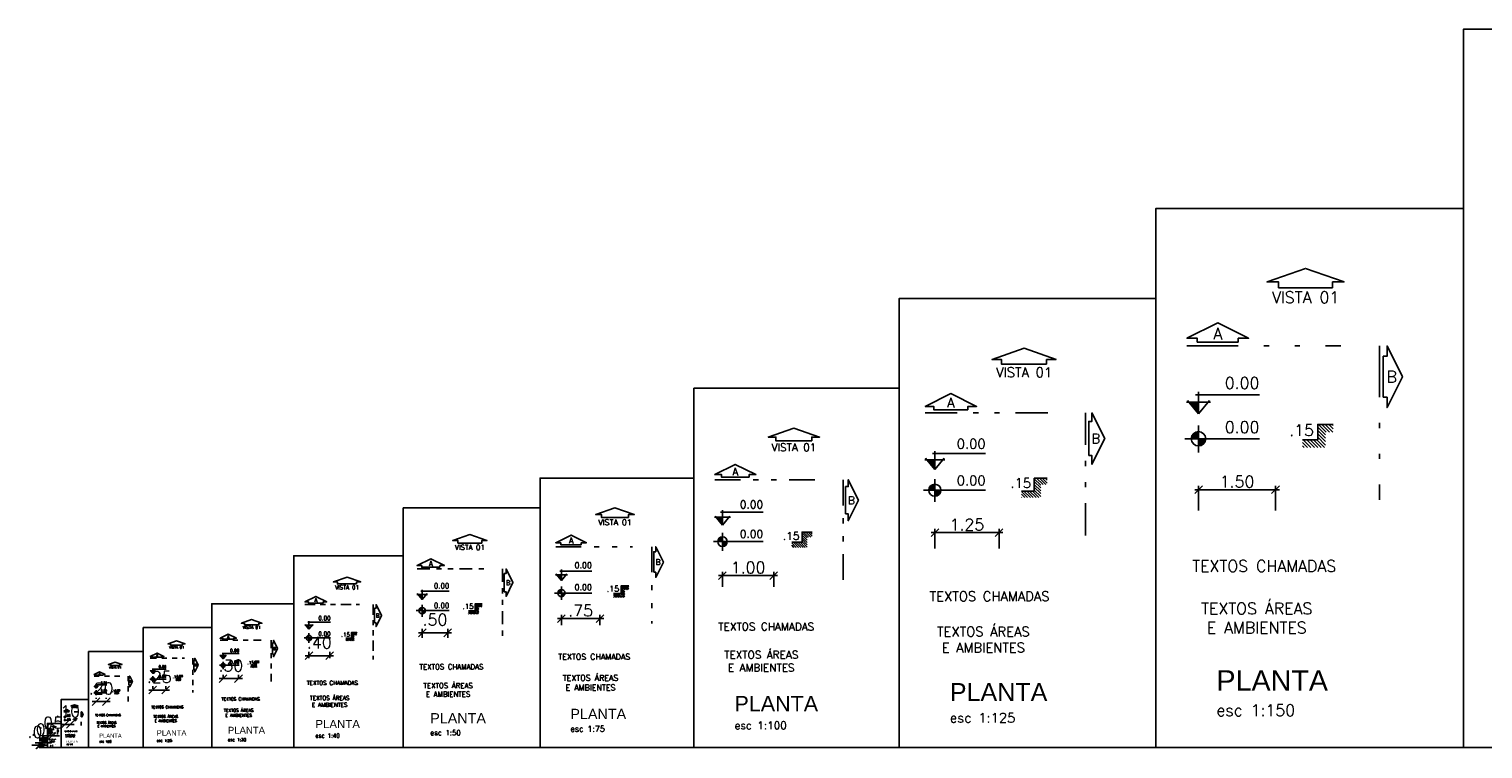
# Model space of a CAD drawing. Header units: millimetres. Extents: x 26 to 1362, y 24 to 358.
# Tile 1 of 256: x 26 to 55, y 24 to 38. Entities that reach past the tile are written whole.
import ezdxf

# ---------------------------------------------------------------- set-up
doc = ezdxf.new("R2010")
doc.units = ezdxf.units.MM
doc.linetypes.add('DIVIDE', pattern=[1.25, 0.5, -0.25, 0, -0.25, 0, -0.25])
for name, color, linetype in [('ARQ-COTAS', 30, 'Continuous'), ('ARQ-LINHACORTE', 3, 'DIVIDE'), ('ARQ-NIVEL', 1, 'Continuous'), ('ARQ-TEXTO2', 2, 'Continuous'), ('ARQ-TEXTO3', 3, 'Continuous'), ('ARQ-TEXTO4', 4, 'Continuous')]:
    doc.layers.add(name, color=color, linetype=linetype)
doc.styles.add('ROMANS', font='romans.shx')
doc.dimstyles.new('1-150', dxfattribs={"dimscale": 1.5, "dimtxt": 0.15, "dimasz": 0.1, "dimexe": 0.05, "dimexo": 0.1, "dimgap": 0.03, "dimtad": 1, "dimzin": 5, "dimdsep": 46, "dimtxsty": 'ROMANS', "dimblk": 'OBLIQUE', "dimcen": 0, "dimdle": 0.05, "dimclrd": 256, "dimclre": 256, "dimclrt": 2, "dimadec": 0, "dimazin": 0, "dimtfac": 1, "dimtofl": 0, "dimtmove": 2, "dimatfit": 3, "dimfxl": 0.04, "dimtolj": 1, "dimtzin": 1, "dimarcsym": 0})

# ---------------------------------------------------------------- blocks, each defined once
blk = doc.blocks.new('_Oblique')
at = {"color": 0, "linetype": 'ByBlock', "lineweight": -2}
blk.add_line((-0.5, -0.5), (0.5, 0.5), dxfattribs=at)
blk = doc.blocks.new('*D60')
at = {"layer": 'ARQ-COTAS', "lineweight": -2, "transparency": 16777216}
for p, q in [((39.865, 27.512), (41.015, 27.512)), ((39.94, 27.292), (39.94, 27.587)), ((40.94, 27.292), (40.94, 27.587))]:
    blk.add_line(p, q, dxfattribs=at)
at = {"layer": 'DEFPOINTS', "color": 0, "transparency": 16777216}
for p in [(40.94, 27.512), (39.94, 27.142), (40.94, 27.142)]:
    blk.add_point(p, dxfattribs=at)
at = {"layer": 'ARQ-COTAS', "lineweight": -2, "transparency": 16777216, "xscale": 0.15, "yscale": 0.15, "zscale": 0.15, "rotation": 180}
blk.add_blockref('_Oblique', (39.94, 27.512), dxfattribs=at)
at = {"layer": 'ARQ-COTAS', "lineweight": -2, "transparency": 16777216, "xscale": 0.15, "yscale": 0.15, "zscale": 0.15}
blk.add_blockref('_Oblique', (40.94, 27.512), dxfattribs=at)
at = {"layer": 'ARQ-COTAS', "color": 2, "transparency": 16777216, "insert": (40.44, 27.669), "char_height": 0.225, "attachment_point": 5, "style": 'ROMANS'}
blk.add_mtext('\\A1;1.00', dxfattribs=at)
blk = doc.blocks.new('A$C4D0E081D')
at = {"layer": 'ARQ-NIVEL'}
h = blk.add_hatch(dxfattribs=at)
h.set_pattern_fill('ANSI31', color=8, scale=0.25, angle=90, style=0)
h.set_pattern_definition([(135, (-18.381433, -69.158416), (-0.022097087, -0.022097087), [])])
h.paths.add_polyline_path([(0.4, 0.3), (0.2, 0.3), (0.2, 0.1), (0, 0.1), (0, 0), (0.3, 0), (0.3, 0.2), (0.4, 0.2)])
at = {"layer": 'ARQ-NIVEL', "color": 2}
blk.add_lwpolyline([(0, 0.1), (0.2, 0.1), (0.2, 0.3), (0.4, 0.3)], dxfattribs=at)
blk = doc.blocks.new('*D61')
at = {"layer": 'ARQ-COTAS', "lineweight": -2, "transparency": 16777216}
for p, q in [((44.005, 28.349), (45.405, 28.349)), ((44.08, 28.037), (44.08, 28.424)), ((45.33, 28.037), (45.33, 28.424))]:
    blk.add_line(p, q, dxfattribs=at)
at = {"layer": 'DEFPOINTS', "color": 0, "transparency": 16777216}
for p in [(45.33, 28.349), (44.08, 27.887), (45.33, 27.887)]:
    blk.add_point(p, dxfattribs=at)
at = {"layer": 'ARQ-COTAS', "lineweight": -2, "transparency": 16777216, "xscale": 0.15, "yscale": 0.15, "zscale": 0.15, "rotation": 180}
blk.add_blockref('_Oblique', (44.08, 28.349), dxfattribs=at)
at = {"layer": 'ARQ-COTAS', "lineweight": -2, "transparency": 16777216, "xscale": 0.15, "yscale": 0.15, "zscale": 0.15}
blk.add_blockref('_Oblique', (45.33, 28.349), dxfattribs=at)
at = {"layer": 'ARQ-COTAS', "color": 2, "transparency": 16777216, "insert": (44.705, 28.506), "char_height": 0.225, "attachment_point": 5, "style": 'ROMANS'}
blk.add_mtext('\\A1;1.25', dxfattribs=at)
blk = doc.blocks.new('*D62')
at = {"layer": 'ARQ-COTAS', "lineweight": -2, "transparency": 16777216}
for p, q in [((49.219, 28.781), (49.219, 29.261)), ((50.719, 28.781), (50.719, 29.261)), ((49.144, 29.186), (50.794, 29.186))]:
    blk.add_line(p, q, dxfattribs=at)
at = {"layer": 'DEFPOINTS', "color": 0, "transparency": 16777216}
for p in [(50.719, 29.186), (49.219, 28.631), (50.719, 28.631)]:
    blk.add_point(p, dxfattribs=at)
at = {"layer": 'ARQ-COTAS', "lineweight": -2, "transparency": 16777216, "xscale": 0.15, "yscale": 0.15, "zscale": 0.15, "rotation": 180}
blk.add_blockref('_Oblique', (49.219, 29.186), dxfattribs=at)
at = {"layer": 'ARQ-COTAS', "lineweight": -2, "transparency": 16777216, "xscale": 0.15, "yscale": 0.15, "zscale": 0.15}
blk.add_blockref('_Oblique', (50.719, 29.186), dxfattribs=at)
at = {"layer": 'ARQ-COTAS', "color": 2, "transparency": 16777216, "insert": (49.969, 29.343), "char_height": 0.225, "attachment_point": 5, "style": 'ROMANS'}
blk.add_mtext('\\A1;1.50', dxfattribs=at)
blk = doc.blocks.new('*D51')
at = {"layer": 'ARQ-COTAS', "lineweight": -2, "transparency": 16777216}
for p, q in [((36.726, 26.675), (37.626, 26.675)), ((36.801, 26.548), (36.801, 26.75)), ((37.551, 26.548), (37.551, 26.75))]:
    blk.add_line(p, q, dxfattribs=at)
at = {"layer": 'DEFPOINTS', "color": 0, "transparency": 16777216}
for p in [(37.551, 26.675), (36.801, 26.398), (37.551, 26.398)]:
    blk.add_point(p, dxfattribs=at)
at = {"layer": 'ARQ-COTAS', "lineweight": -2, "transparency": 16777216, "xscale": 0.15, "yscale": 0.15, "zscale": 0.15, "rotation": 180}
blk.add_blockref('_Oblique', (36.801, 26.675), dxfattribs=at)
at = {"layer": 'ARQ-COTAS', "lineweight": -2, "transparency": 16777216, "xscale": 0.15, "yscale": 0.15, "zscale": 0.15}
blk.add_blockref('_Oblique', (37.551, 26.675), dxfattribs=at)
at = {"layer": 'ARQ-COTAS', "color": 2, "transparency": 16777216, "insert": (37.176, 26.832), "char_height": 0.225, "attachment_point": 5, "style": 'ROMANS'}
blk.add_mtext('\\A1;.75', dxfattribs=at)
blk = doc.blocks.new('*D52')
at = {"layer": 'ARQ-COTAS', "lineweight": -2, "transparency": 16777216}
for p, q in [((34.013, 26.396), (34.66, 26.396)), ((34.088, 26.299), (34.088, 26.471)), ((34.585, 26.299), (34.585, 26.471))]:
    blk.add_line(p, q, dxfattribs=at)
at = {"layer": 'DEFPOINTS', "color": 0, "transparency": 16777216}
for p in [(34.585, 26.396), (34.088, 26.149), (34.585, 26.149)]:
    blk.add_point(p, dxfattribs=at)
at = {"layer": 'ARQ-COTAS', "lineweight": -2, "transparency": 16777216, "xscale": 0.15, "yscale": 0.15, "zscale": 0.15, "rotation": 180}
blk.add_blockref('_Oblique', (34.088, 26.396), dxfattribs=at)
at = {"layer": 'ARQ-COTAS', "lineweight": -2, "transparency": 16777216, "xscale": 0.15, "yscale": 0.15, "zscale": 0.15}
blk.add_blockref('_Oblique', (34.585, 26.396), dxfattribs=at)
at = {"layer": 'ARQ-COTAS', "color": 2, "transparency": 16777216, "insert": (34.337, 26.651), "char_height": 0.225, "attachment_point": 5, "style": 'ROMANS'}
blk.add_mtext('\\A1;.50', dxfattribs=at)
blk = doc.blocks.new('*D53')
at = {"layer": 'ARQ-COTAS', "lineweight": -2, "transparency": 16777216}
for p, q in [((31.806, 25.95), (32.359, 25.95)), ((31.881, 25.902), (31.881, 26.025)), ((32.284, 25.902), (32.284, 26.025))]:
    blk.add_line(p, q, dxfattribs=at)
at = {"layer": 'DEFPOINTS', "color": 0, "transparency": 16777216}
for p in [(32.284, 25.95), (31.881, 25.752), (32.284, 25.752)]:
    blk.add_point(p, dxfattribs=at)
at = {"layer": 'ARQ-COTAS', "lineweight": -2, "transparency": 16777216, "xscale": 0.15, "yscale": 0.15, "zscale": 0.15, "rotation": 180}
blk.add_blockref('_Oblique', (31.881, 25.95), dxfattribs=at)
at = {"layer": 'ARQ-COTAS', "lineweight": -2, "transparency": 16777216, "xscale": 0.15, "yscale": 0.15, "zscale": 0.15}
blk.add_blockref('_Oblique', (32.284, 25.95), dxfattribs=at)
at = {"layer": 'ARQ-COTAS', "color": 2, "transparency": 16777216, "insert": (32.082, 26.205), "char_height": 0.225, "attachment_point": 5, "style": 'ROMANS'}
blk.add_mtext('\\A1;.40', dxfattribs=at)
blk = doc.blocks.new('*D54')
at = {"layer": 'ARQ-COTAS', "lineweight": -2, "transparency": 16777216}
for p, q in [((30.132, 25.503), (30.582, 25.503)), ((30.207, 25.505), (30.207, 25.578)), ((30.507, 25.505), (30.507, 25.578))]:
    blk.add_line(p, q, dxfattribs=at)
at = {"layer": 'DEFPOINTS', "color": 0, "transparency": 16777216}
for p in [(30.507, 25.503), (30.207, 25.355), (30.507, 25.355)]:
    blk.add_point(p, dxfattribs=at)
at = {"layer": 'ARQ-COTAS', "lineweight": -2, "transparency": 16777216, "xscale": 0.15, "yscale": 0.15, "zscale": 0.15, "rotation": 180}
blk.add_blockref('_Oblique', (30.207, 25.503), dxfattribs=at)
at = {"layer": 'ARQ-COTAS', "lineweight": -2, "transparency": 16777216, "xscale": 0.15, "yscale": 0.15, "zscale": 0.15}
blk.add_blockref('_Oblique', (30.507, 25.503), dxfattribs=at)
at = {"layer": 'ARQ-COTAS', "color": 2, "transparency": 16777216, "insert": (30.357, 25.758), "char_height": 0.225, "attachment_point": 5, "style": 'ROMANS'}
blk.add_mtext('\\A1;.30', dxfattribs=at)
blk = doc.blocks.new('*D55')
at = {"layer": 'ARQ-COTAS', "lineweight": -2, "transparency": 16777216}
for p, q in [((28.761, 25.28), (29.165, 25.28)), ((28.836, 25.307), (28.836, 25.355)), ((29.09, 25.307), (29.09, 25.355))]:
    blk.add_line(p, q, dxfattribs=at)
at = {"layer": 'DEFPOINTS', "color": 0, "transparency": 16777216}
for p in [(29.09, 25.28), (28.836, 25.157), (29.09, 25.157)]:
    blk.add_point(p, dxfattribs=at)
at = {"layer": 'ARQ-COTAS', "lineweight": -2, "transparency": 16777216, "xscale": 0.15, "yscale": 0.15, "zscale": 0.15, "rotation": 180}
blk.add_blockref('_Oblique', (28.836, 25.28), dxfattribs=at)
at = {"layer": 'ARQ-COTAS', "lineweight": -2, "transparency": 16777216, "xscale": 0.15, "yscale": 0.15, "zscale": 0.15}
blk.add_blockref('_Oblique', (29.09, 25.28), dxfattribs=at)
at = {"layer": 'ARQ-COTAS', "color": 2, "transparency": 16777216, "insert": (28.963, 25.535), "char_height": 0.225, "attachment_point": 5, "style": 'ROMANS'}
blk.add_mtext('\\A1;.25', dxfattribs=at)
blk = doc.blocks.new('*D56')
at = {"layer": 'ARQ-COTAS', "lineweight": -2, "transparency": 16777216}
for p, q in [((27.657, 25.057), (28.004, 25.057)), ((27.732, 25.108), (27.732, 25.132)), ((27.929, 25.108), (27.929, 25.132))]:
    blk.add_line(p, q, dxfattribs=at)
at = {"layer": 'DEFPOINTS', "color": 0, "transparency": 16777216}
for p in [(27.732, 24.958), (27.929, 25.057), (27.929, 24.958)]:
    blk.add_point(p, dxfattribs=at)
at = {"layer": 'ARQ-COTAS', "lineweight": -2, "transparency": 16777216, "xscale": 0.15, "yscale": 0.15, "zscale": 0.15, "rotation": 180}
blk.add_blockref('_Oblique', (27.732, 25.057), dxfattribs=at)
at = {"layer": 'ARQ-COTAS', "lineweight": -2, "transparency": 16777216, "xscale": 0.15, "yscale": 0.15, "zscale": 0.15}
blk.add_blockref('_Oblique', (27.929, 25.057), dxfattribs=at)
at = {"layer": 'ARQ-COTAS', "color": 2, "transparency": 16777216, "insert": (27.831, 25.312), "char_height": 0.225, "attachment_point": 5, "style": 'ROMANS'}
blk.add_mtext('\\A1;.20', dxfattribs=at)
blk = doc.blocks.new('*D57')
at = {"layer": 'ARQ-COTAS', "lineweight": -2, "transparency": 16777216}
for p, q in [((27.125, 24.711), (27.125, 24.685)), ((27.228, 24.711), (27.228, 24.685)), ((27.05, 24.61), (27.303, 24.61))]:
    blk.add_line(p, q, dxfattribs=at)
at = {"layer": 'DEFPOINTS', "color": 0, "transparency": 16777216}
for p in [(27.125, 24.561), (27.228, 24.61), (27.228, 24.561)]:
    blk.add_point(p, dxfattribs=at)
at = {"layer": 'ARQ-COTAS', "lineweight": -2, "transparency": 16777216, "xscale": 0.15, "yscale": 0.15, "zscale": 0.15, "rotation": 180}
blk.add_blockref('_Oblique', (27.125, 24.61), dxfattribs=at)
at = {"layer": 'ARQ-COTAS', "lineweight": -2, "transparency": 16777216, "xscale": 0.15, "yscale": 0.15, "zscale": 0.15}
blk.add_blockref('_Oblique', (27.228, 24.61), dxfattribs=at)
at = {"layer": 'ARQ-COTAS', "color": 2, "transparency": 16777216, "insert": (27.177, 24.865), "char_height": 0.225, "attachment_point": 5, "style": 'ROMANS'}
blk.add_mtext('\\A1;.10', dxfattribs=at)
blk = doc.blocks.new('*D58')
at = {"layer": 'ARQ-COTAS', "lineweight": -2, "transparency": 16777216}
for p, q in [((26.821, 24.387), (26.671, 24.387)), ((26.821, 24.512), (26.821, 24.462)), ((26.868, 24.512), (26.868, 24.462)), ((26.868, 24.387), (27.018, 24.387))]:
    blk.add_line(p, q, dxfattribs=at)
at = {"layer": 'DEFPOINTS', "color": 0, "transparency": 16777216}
for p in [(26.868, 24.387), (26.821, 24.362), (26.868, 24.362)]:
    blk.add_point(p, dxfattribs=at)
at = {"layer": 'ARQ-COTAS', "lineweight": -2, "transparency": 16777216, "xscale": 0.15, "yscale": 0.15, "zscale": 0.15}
blk.add_blockref('_Oblique', (26.821, 24.387), dxfattribs=at)
at = {"layer": 'ARQ-COTAS', "lineweight": -2, "transparency": 16777216, "xscale": 0.15, "yscale": 0.15, "zscale": 0.15, "rotation": 180}
blk.add_blockref('_Oblique', (26.868, 24.387), dxfattribs=at)
at = {"layer": 'ARQ-COTAS', "color": 2, "transparency": 16777216, "insert": (26.845, 24.642), "char_height": 0.225, "attachment_point": 5, "style": 'ROMANS'}
blk.add_mtext('\\A1;.05', dxfattribs=at)
blk = doc.blocks.new('*D59')
at = {"layer": 'ARQ-COTAS', "lineweight": -2, "transparency": 16777216}
for p, q in [((26.692, 24.393), (26.692, 24.328)), ((26.709, 24.393), (26.709, 24.328)), ((26.692, 24.253), (26.542, 24.253)), ((26.709, 24.253), (26.859, 24.253))]:
    blk.add_line(p, q, dxfattribs=at)
at = {"layer": 'DEFPOINTS', "color": 0, "transparency": 16777216}
for p in [(26.692, 24.243), (26.709, 24.253), (26.709, 24.243)]:
    blk.add_point(p, dxfattribs=at)
at = {"layer": 'ARQ-COTAS', "lineweight": -2, "transparency": 16777216, "xscale": 0.15, "yscale": 0.15, "zscale": 0.15}
blk.add_blockref('_Oblique', (26.692, 24.253), dxfattribs=at)
at = {"layer": 'ARQ-COTAS', "lineweight": -2, "transparency": 16777216, "xscale": 0.15, "yscale": 0.15, "zscale": 0.15, "rotation": 180}
blk.add_blockref('_Oblique', (26.709, 24.253), dxfattribs=at)
at = {"layer": 'ARQ-COTAS', "color": 2, "transparency": 16777216, "insert": (26.701, 24.508), "char_height": 0.225, "attachment_point": 5, "style": 'ROMANS'}
blk.add_mtext('\\A1;.02', dxfattribs=at)
blk = doc.blocks.new('*D69')
at = {"layer": 'ARQ-COTAS', "lineweight": -2, "transparency": 16777216}
for p, q in [((26.632, 24.209), (26.482, 24.209)), ((26.632, 24.354), (26.632, 24.284)), ((26.645, 24.354), (26.645, 24.284)), ((26.645, 24.209), (26.795, 24.209))]:
    blk.add_line(p, q, dxfattribs=at)
at = {"layer": 'DEFPOINTS', "color": 0, "transparency": 16777216}
for p in [(26.632, 24.204), (26.645, 24.209), (26.645, 24.204)]:
    blk.add_point(p, dxfattribs=at)
at = {"layer": 'ARQ-COTAS', "lineweight": -2, "transparency": 16777216, "xscale": 0.15, "yscale": 0.15, "zscale": 0.15}
blk.add_blockref('_Oblique', (26.632, 24.209), dxfattribs=at)
at = {"layer": 'ARQ-COTAS', "lineweight": -2, "transparency": 16777216, "xscale": 0.15, "yscale": 0.15, "zscale": 0.15, "rotation": 180}
blk.add_blockref('_Oblique', (26.645, 24.209), dxfattribs=at)
at = {"layer": 'ARQ-COTAS', "color": 2, "transparency": 16777216, "insert": (26.638, 24.464), "char_height": 0.225, "attachment_point": 5, "style": 'ROMANS'}
blk.add_mtext('\\A1;.01', dxfattribs=at)
blk = doc.blocks.new('nivel planta')
at = {"layer": 'ARQ-NIVEL', "color": 1}
for p, q in [((0, 0), (-0.969, 0)), ((-0.884, 0.007), (-0.791, 0.007)), ((-0.883, 0.015), (-0.791, 0.015)), ((-0.882, 0.023), (-0.791, 0.023)), ((-0.88, 0.03), (-0.791, 0.03)), ((-0.876, 0.038), (-0.791, 0.038)), ((-0.873, 0.046), (-0.791, 0.046)), ((-0.868, 0.054), (-0.791, 0.054)), ((-0.861, 0.062), (-0.791, 0.062)), ((-0.854, 0.069), (-0.791, 0.069)), ((-0.844, 0.077), (-0.791, 0.077)), ((-0.83, 0.085), (-0.791, 0.085)), ((-0.791, 0.174), (-0.791, -0.179)), ((-0.791, -0.001), (-0.697, -0.001)), ((-0.791, -0.009), (-0.698, -0.009)), ((-0.791, -0.016), (-0.699, -0.016)), ((-0.791, -0.024), (-0.7, -0.024)), ((-0.791, -0.032), (-0.703, -0.032)), ((-0.791, -0.04), (-0.706, -0.04)), ((-0.791, -0.048), (-0.71, -0.048)), ((-0.791, -0.056), (-0.715, -0.056)), ((-0.791, -0.063), (-0.722, -0.063)), ((-0.791, -0.071), (-0.73, -0.071)), ((-0.791, -0.079), (-0.74, -0.079)), ((-0.791, -0.087), (-0.755, -0.087))]:
    blk.add_line(p, q, dxfattribs=at)
blk.add_circle((-0.791, 0), 0.0937, dxfattribs=at)
blk = doc.blocks.new('nivel corte')
at = {"color": 1}
for p, q in [((-0.038, 0.249), (0.791, 0.249)), ((0, 0), (0, 0.287)), ((-0.155, 0.15), (0.155, 0.15)), ((0, 0), (-0.144, 0.174)), ((0, 0.141), (-0.117, 0.141)), ((0, 0.131), (-0.109, 0.131)), ((0, 0.122), (-0.101, 0.122)), ((0, 0.113), (-0.093, 0.113)), ((0, 0.103), (-0.086, 0.103)), ((0, 0.094), (-0.078, 0.094)), ((0, 0.084), (-0.07, 0.084)), ((0, 0.075), (-0.062, 0.075)), ((0, 0.066), (-0.054, 0.066)), ((0, 0.056), (-0.047, 0.056)), ((0, 0.047), (-0.039, 0.047)), ((0, 0.038), (-0.031, 0.038)), ((0, 0.028), (-0.023, 0.028)), ((0, 0.019), (-0.016, 0.019)), ((0, 0.009), (-0.008, 0.009)), ((0, 0), (0.144, 0.174))]:
    blk.add_line(p, q, dxfattribs=at)

msp = doc.modelspace()

# ---------------------------------------------------------------- linework, layer by layer
for points in [[(54.3841, 24.1639), (62.3841, 24.1639), (62.3841, 38.1639), (54.3841, 38.1639)], [(48.3841, 24.1639), (54.3841, 24.1639), (54.3841, 34.6639), (48.3841, 34.6639)], [(43.3841, 24.1639), (48.3841, 24.1639), (48.3841, 32.9139), (43.3841, 32.9139)], [(39.3841, 24.1639), (43.3841, 24.1639), (43.3841, 31.1639), (39.3841, 31.1639)], [(36.3841, 24.1639), (39.3841, 24.1639), (39.3841, 29.4139), (36.3841, 29.4139)], [(33.7174, 24.1639), (36.3841, 24.1639), (36.3841, 28.8306), (33.7174, 28.8306)], [(31.5841, 24.1639), (33.7174, 24.1639), (33.7174, 27.8973), (31.5841, 27.8973)], [(29.9841, 24.1639), (31.5841, 24.1639), (31.5841, 26.9639), (29.9841, 26.9639)], [(28.6508, 24.1639), (29.9841, 24.1639), (29.9841, 26.4973), (28.6508, 26.4973)], [(27.5841, 24.1639), (28.6508, 24.1639), (28.6508, 26.0306), (27.5841, 26.0306)], [(27.0508, 24.1639), (27.5841, 24.1639), (27.5841, 25.0973), (27.0508, 25.0973)], [(26.7841, 24.1639), (27.0508, 24.1639), (27.0508, 24.6306), (26.7841, 24.6306)], [(26.6241, 24.1639), (26.6774, 24.1639), (26.6774, 24.2573), (26.6241, 24.2573)], [(26.6774, 24.1639), (26.7841, 24.1639), (26.7841, 24.3506), (26.6774, 24.3506)]]:
    msp.add_lwpolyline(points, close=True)
at = {"layer": 'ARQ-LINHACORTE', "ltscale": 2}
for p, q in [((48.9936, 31.9871), (51.9936, 31.9871)), ((52.7436, 31.9871), (52.7436, 28.9871))]:
    msp.add_line(p, q, dxfattribs=at)
at = {"layer": 'ARQ-LINHACORTE', "ltscale": 1.25}
for p, q in [((43.892, 30.6833), (46.392, 30.6833)), ((47.017, 30.6833), (47.017, 28.1833))]:
    msp.add_line(p, q, dxfattribs=at)
at = {"layer": 'ARQ-LINHACORTE'}
for p, q in [((39.7905, 29.3794), (41.7905, 29.3794)), ((42.2905, 29.3794), (42.2905, 27.3794)), ((36.6889, 28.0755), (38.1889, 28.0755)), ((38.5639, 28.0755), (38.5639, 26.5755))]:
    msp.add_line(p, q, dxfattribs=at)
at = {"layer": 'ARQ-LINHACORTE', "ltscale": 0.5}
for p, q in [((33.9883, 27.6409), (35.3217, 27.6409)), ((35.655, 27.6409), (35.655, 26.3076))]:
    msp.add_line(p, q, dxfattribs=at)
at = {"layer": 'ARQ-LINHACORTE', "ltscale": 0.4}
for p, q in [((31.8008, 26.9455), (32.8675, 26.9455)), ((33.1342, 26.9455), (33.1342, 25.8788))]:
    msp.add_line(p, q, dxfattribs=at)
at = {"layer": 'ARQ-LINHACORTE', "ltscale": 0.3}
for p, q in [((30.1466, 26.2501), (30.9466, 26.2501)), ((31.1466, 26.2501), (31.1466, 25.4501))]:
    msp.add_line(p, q, dxfattribs=at)
at = {"layer": 'ARQ-LINHACORTE', "ltscale": 0.25}
for p, q in [((28.7862, 25.9024), (29.4529, 25.9024)), ((29.6196, 25.9024), (29.6196, 25.2357))]:
    msp.add_line(p, q, dxfattribs=at)
at = {"layer": 'ARQ-LINHACORTE', "ltscale": 0.2}
for p, q in [((27.6925, 25.5547), (28.2258, 25.5547)), ((28.3591, 25.5547), (28.3591, 25.0214))]:
    msp.add_line(p, q, dxfattribs=at)
at = {"layer": 'ARQ-LINHACORTE', "ltscale": 0.1}
for p, q in [((27.105, 24.8593), (27.3716, 24.8593)), ((27.4383, 24.8593), (27.4383, 24.5927))]:
    msp.add_line(p, q, dxfattribs=at)
at = {"layer": 'ARQ-LINHACORTE', "ltscale": 0.05}
for p, q in [((26.8112, 24.5116), (26.9445, 24.5116)), ((26.9779, 24.5116), (26.9779, 24.3783))]:
    msp.add_line(p, q, dxfattribs=at)
at = {"layer": 'ARQ-LINHACORTE', "ltscale": 0.01}
for p, q in [((26.6295, 24.2335), (26.6562, 24.2335)), ((26.6629, 24.2335), (26.6629, 24.2068))]:
    msp.add_line(p, q, dxfattribs=at)
at = {"layer": 'ARQ-LINHACORTE', "ltscale": 0.02}
for p, q in [((26.6883, 24.303), (26.7416, 24.303)), ((26.7549, 24.303), (26.7549, 24.2497))]:
    msp.add_line(p, q, dxfattribs=at)
at = {"layer": 'ARQ-LINHACORTE', "linetype": 'ByBlock'}
for points in [[(51.8303, 33.1231), (50.7803, 33.1231), (50.7803, 33.2356), (50.5553, 33.2356), (51.3053, 33.4981), (52.0553, 33.2356), (51.8303, 33.2356), (51.8303, 33.1231)], [(49.9936, 32.0621), (49.1936, 32.0621), (49.1936, 32.1371), (48.9936, 32.1371), (49.5936, 32.4371), (50.1936, 32.1371), (49.9936, 32.1371), (49.9936, 32.0621)], [(46.2559, 31.6299), (45.3809, 31.6299), (45.3809, 31.7236), (45.1934, 31.7236), (45.8184, 31.9424), (46.4434, 31.7236), (46.2559, 31.7236), (46.2559, 31.6299)], [(52.8186, 30.9871), (52.8186, 31.7871), (52.8936, 31.7871), (52.8936, 31.9871), (53.1936, 31.3871), (52.8936, 30.7871), (52.8936, 30.9871), (52.8186, 30.9871)], [(44.7254, 30.7458), (44.0587, 30.7458), (44.0587, 30.8083), (43.892, 30.8083), (44.392, 31.0583), (44.892, 30.8083), (44.7254, 30.8083), (44.7254, 30.7458)], [(47.0795, 29.8499), (47.0795, 30.5166), (47.142, 30.5166), (47.142, 30.6833), (47.392, 30.1833), (47.142, 29.6833), (47.142, 29.8499), (47.0795, 29.8499)], [(41.6816, 30.1367), (40.9816, 30.1367), (40.9816, 30.2117), (40.8316, 30.2117), (41.3316, 30.3867), (41.8316, 30.2117), (41.6816, 30.2117), (41.6816, 30.1367)], [(40.4571, 29.4294), (39.9238, 29.4294), (39.9238, 29.4794), (39.7905, 29.4794), (40.1905, 29.6794), (40.5905, 29.4794), (40.4571, 29.4794), (40.4571, 29.4294)], [(42.3405, 28.7127), (42.3405, 29.2461), (42.3905, 29.2461), (42.3905, 29.3794), (42.5905, 28.9794), (42.3905, 28.5794), (42.3905, 28.7127), (42.3405, 28.7127)], [(38.1072, 28.6435), (37.5822, 28.6435), (37.5822, 28.6997), (37.4697, 28.6997), (37.8447, 28.831), (38.2197, 28.6997), (38.1072, 28.6997), (38.1072, 28.6435)], [(35.2491, 28.1458), (34.7824, 28.1458), (34.7824, 28.1958), (34.6824, 28.1958), (35.0158, 28.3124), (35.3491, 28.1958), (35.2491, 28.1958), (35.2491, 28.1458)], [(37.1889, 28.113), (36.7889, 28.113), (36.7889, 28.1505), (36.6889, 28.1505), (36.9889, 28.3005), (37.2889, 28.1505), (37.1889, 28.1505), (37.1889, 28.113)], [(38.6014, 27.5755), (38.6014, 27.9755), (38.6389, 27.9755), (38.6389, 28.0755), (38.7889, 27.7755), (38.6389, 27.4755), (38.6389, 27.5755), (38.6014, 27.5755)], [(34.4328, 27.6742), (34.0772, 27.6742), (34.0772, 27.7076), (33.9883, 27.7076), (34.255, 27.8409), (34.5217, 27.7076), (34.4328, 27.7076), (34.4328, 27.6742)], [(35.6883, 27.1965), (35.6883, 27.552), (35.7217, 27.552), (35.7217, 27.6409), (35.855, 27.3742), (35.7217, 27.1076), (35.7217, 27.1965), (35.6883, 27.1965)], [(32.8094, 27.3494), (32.4361, 27.3494), (32.4361, 27.3894), (32.3561, 27.3894), (32.6228, 27.4827), (32.8894, 27.3894), (32.8094, 27.3894), (32.8094, 27.3494)], [(32.1564, 26.9722), (31.8719, 26.9722), (31.8719, 26.9988), (31.8008, 26.9988), (32.0142, 27.1055), (32.2275, 26.9988), (32.1564, 26.9988), (32.1564, 26.9722)], [(33.1608, 26.59), (33.1608, 26.8744), (33.1875, 26.8744), (33.1875, 26.9455), (33.2942, 26.7322), (33.1875, 26.5188), (33.1875, 26.59), (33.1608, 26.59)], [(30.9031, 26.553), (30.6231, 26.553), (30.6231, 26.583), (30.5631, 26.583), (30.7631, 26.653), (30.9631, 26.583), (30.9031, 26.583), (30.9031, 26.553)], [(30.4133, 26.2701), (30.2, 26.2701), (30.2, 26.2901), (30.1466, 26.2901), (30.3066, 26.3701), (30.4666, 26.2901), (30.4133, 26.2901), (30.4133, 26.2701)], [(29.4166, 26.1548), (29.1833, 26.1548), (29.1833, 26.1798), (29.1333, 26.1798), (29.2999, 26.2382), (29.4666, 26.1798), (29.4166, 26.1798), (29.4166, 26.1548)], [(31.1666, 25.9834), (31.1666, 26.1968), (31.1866, 26.1968), (31.1866, 26.2501), (31.2666, 26.0901), (31.1866, 25.9301), (31.1866, 25.9834), (31.1666, 25.9834)], [(28.1968, 25.7567), (28.0101, 25.7567), (28.0101, 25.7767), (27.9701, 25.7767), (28.1034, 25.8233), (28.2368, 25.7767), (28.1968, 25.7767), (28.1968, 25.7567)], [(29.0084, 25.9191), (28.8307, 25.9191), (28.8307, 25.9357), (28.7862, 25.9357), (28.9196, 26.0024), (29.0529, 25.9357), (29.0084, 25.9357), (29.0084, 25.9191)], [(29.6362, 25.6802), (29.6362, 25.858), (29.6529, 25.858), (29.6529, 25.9024), (29.7196, 25.7691), (29.6529, 25.6357), (29.6529, 25.6802), (29.6362, 25.6802)], [(27.8702, 25.5681), (27.728, 25.5681), (27.728, 25.5814), (27.6925, 25.5814), (27.7991, 25.6347), (27.9058, 25.5814), (27.8702, 25.5814), (27.8702, 25.5681)], [(28.3725, 25.3769), (28.3725, 25.5192), (28.3858, 25.5192), (28.3858, 25.5547), (28.4391, 25.4481), (28.3858, 25.3414), (28.3858, 25.3769), (28.3725, 25.3769)], [(27.3571, 24.9603), (27.2638, 24.9603), (27.2638, 24.9703), (27.2438, 24.9703), (27.3104, 24.9936), (27.3771, 24.9703), (27.3571, 24.9703), (27.3571, 24.9603)], [(27.1938, 24.866), (27.1227, 24.866), (27.1227, 24.8727), (27.105, 24.8727), (27.1583, 24.8993), (27.2116, 24.8727), (27.1938, 24.8727), (27.1938, 24.866)], [(27.445, 24.7704), (27.445, 24.8415), (27.4516, 24.8415), (27.4516, 24.8593), (27.4783, 24.806), (27.4516, 24.7527), (27.4516, 24.7704), (27.445, 24.7704)], [(26.8556, 24.515), (26.8201, 24.515), (26.8201, 24.5183), (26.8112, 24.5183), (26.8379, 24.5316), (26.8645, 24.5183), (26.8556, 24.5183), (26.8556, 24.515)], [(26.9373, 24.5621), (26.8906, 24.5621), (26.8906, 24.5671), (26.8806, 24.5671), (26.9139, 24.5788), (26.9473, 24.5671), (26.9373, 24.5671), (26.9373, 24.5621)], [(26.9812, 24.4672), (26.9812, 24.5027), (26.9845, 24.5027), (26.9845, 24.5116), (26.9979, 24.485), (26.9845, 24.4583), (26.9845, 24.4672), (26.9812, 24.4672)], [(26.6384, 24.2341), (26.6313, 24.2341), (26.6313, 24.2348), (26.6295, 24.2348), (26.6349, 24.2375), (26.6402, 24.2348), (26.6384, 24.2348), (26.6384, 24.2341)], [(26.6547, 24.2436), (26.6454, 24.2436), (26.6454, 24.2446), (26.6434, 24.2446), (26.6501, 24.2469), (26.6567, 24.2446), (26.6547, 24.2446), (26.6547, 24.2436)], [(26.6635, 24.2246), (26.6635, 24.2317), (26.6642, 24.2317), (26.6642, 24.2335), (26.6669, 24.2281), (26.6642, 24.2228), (26.6642, 24.2246), (26.6635, 24.2246)], [(26.7061, 24.3043), (26.6918, 24.3043), (26.6918, 24.3057), (26.6883, 24.3057), (26.6989, 24.311), (26.7096, 24.3057), (26.7061, 24.3057), (26.7061, 24.3043)], [(26.7387, 24.3232), (26.72, 24.3232), (26.72, 24.3252), (26.716, 24.3252), (26.7294, 24.3299), (26.7427, 24.3252), (26.7387, 24.3252), (26.7387, 24.3232)], [(26.7563, 24.2852), (26.7563, 24.2995), (26.7576, 24.2995), (26.7576, 24.303), (26.7629, 24.2923), (26.7576, 24.2817), (26.7576, 24.2852), (26.7563, 24.2852)]]:
    msp.add_lwpolyline(points, dxfattribs=at)

# ---------------------------------------------------------------- block references
at = {"layer": 'ARQ-NIVEL'}
for name, p, xscale, yscale, zscale in [('nivel corte', (49.2186, 30.6643), 1.499999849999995, 1.499999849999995, 1.499999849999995), ('nivel planta', (50.4049, 30.1787), 1.499999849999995, 1.499999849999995, 1.499999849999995), ('A$C4D0E081D', (51.2436, 30.0087), 1.5, 1.5, 1.5), ('nivel corte', (44.0795, 29.5809), 1.249999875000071, 1.249999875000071, 1.249999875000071), ('nivel planta', (45.0681, 29.1762), 1.249999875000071, 1.249999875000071, 1.249999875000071), ('A$C4D0E081D', (45.767, 29.0346), 1.25, 1.25, 1.25), ('nivel corte', (36.8014, 27.4141), 0.75, 0.75, 0.75), ('nivel corte', (34.0883, 27.0447), 0.6666666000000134, 0.6666666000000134, 0.6666666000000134), ('nivel planta', (37.3945, 27.1713), 0.75, 0.75, 0.75), ('A$C4D0E081D', (37.8139, 27.0863), 0.75, 0.75, 0.75), ('nivel planta', (34.6156, 26.8288), 0.6666666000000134, 0.6666666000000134, 0.6666666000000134), ('A$C4D0E081D', (34.9883, 26.7616), 0.6666666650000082, 0.6666666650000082, 0.6666666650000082), ('nivel planta', (32.3026, 26.2958), 0.5333333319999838, 0.5333333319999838, 0.5333333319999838), ('nivel corte', (31.8808, 26.4685), 0.5333333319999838, 0.5333333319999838, 0.5333333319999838), ('A$C4D0E081D', (32.6008, 26.2421), 0.5333333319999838, 0.5333333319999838, 0.5333333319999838), ('nivel planta', (30.523, 25.7629), 0.3999999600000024, 0.3999999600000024, 0.3999999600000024), ('nivel corte', (30.2066, 25.8924), 0.3999999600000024, 0.3999999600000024, 0.3999999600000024), ('A$C4D0E081D', (30.7466, 25.7225), 0.399999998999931, 0.399999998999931, 0.399999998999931), ('nivel planta', (29.0998, 25.4964), 0.3333332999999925, 0.3333332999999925, 0.3333332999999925), ('nivel corte', (28.8362, 25.6043), 0.3333332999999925, 0.3333332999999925, 0.3333332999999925), ('A$C4D0E081D', (29.2862, 25.4628), 0.3333333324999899, 0.3333333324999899, 0.3333333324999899), ('nivel planta', (27.9434, 25.2299), 0.2666666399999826, 0.2666666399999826, 0.2666666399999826), ('nivel corte', (27.7325, 25.3162), 0.2666666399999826, 0.2666666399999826, 0.2666666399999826), ('A$C4D0E081D', (28.0925, 25.203), 0.2666666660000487, 0.2666666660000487, 0.2666666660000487), ('nivel planta', (27.2304, 24.6969), 0.1333333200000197, 0.1333333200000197, 0.1333333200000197), ('nivel corte', (27.125, 24.7401), 0.1333333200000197, 0.1333333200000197, 0.1333333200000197), ('A$C4D0E081D', (27.305, 24.6835), 0.1333333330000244, 0.1333333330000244, 0.1333333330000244), ('nivel planta', (26.8739, 24.4304), 0.06666666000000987, 0.06666666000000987, 0.06666666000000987), ('nivel corte', (26.8212, 24.452), 0.06666666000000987, 0.06666666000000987, 0.06666666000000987), ('A$C4D0E081D', (26.9112, 24.4237), 0.06666666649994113, 0.06666666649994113, 0.06666666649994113), ('nivel planta', (26.6421, 24.2172), 0.01333333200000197, 0.01333333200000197, 0.01333333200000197), ('nivel corte', (26.6315, 24.2215), 0.01333333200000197, 0.01333333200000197, 0.01333333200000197), ('A$C4D0E081D', (26.6495, 24.2159), 0.01333333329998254, 0.01333333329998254, 0.01333333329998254), ('nivel planta', (26.7134, 24.2705), 0.02666666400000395, 0.02666666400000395, 0.02666666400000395), ('nivel corte', (26.6923, 24.2792), 0.02666666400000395, 0.02666666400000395, 0.02666666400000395), ('A$C4D0E081D', (26.7283, 24.2678), 0.02666666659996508, 0.02666666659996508, 0.02666666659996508)]:
    msp.add_blockref(name, p, dxfattribs=dict(at, xscale=xscale, yscale=yscale, zscale=zscale))
for name, p in [('nivel corte', (39.9405, 28.4975)), ('nivel planta', (40.7313, 28.1738)), ('A$C4D0E081D', (41.2905, 28.0604))]:
    msp.add_blockref(name, p, dxfattribs=at)

# ---------------------------------------------------------------- texts
at = {"layer": 'ARQ-LINHACORTE', "color": 2, "style": 'ROMANS'}
for s, insert, char_height, attachment_point in [('VISTA 01', (51.3053, 33.0481), 0.225, 2), ('A', (49.5936, 32.2271), 0.225, 5), ('VISTA 01', (45.8184, 31.5674), 0.1875, 2), ('B', (52.9836, 31.3871), 0.225, 5), ('A', (44.392, 30.8833), 0.1875, 5), ('VISTA 01', (41.3316, 30.0867), 0.15, 2), ('B', (47.217, 30.1833), 0.1875, 5), ('A', (40.1905, 29.5394), 0.15, 5), ('B', (42.4505, 28.9794), 0.15, 5), ('VISTA 01', (37.8447, 28.606), 0.1125, 2), ('VISTA 01', (35.0158, 28.1124), 0.1, 2), ('A', (36.9889, 28.1955), 0.1125, 5), ('A', (34.255, 27.7476), 0.1, 5), ('B', (38.6839, 27.7755), 0.1125, 5), ('VISTA 01', (32.6228, 27.3227), 0.08, 2), ('B', (35.7617, 27.3742), 0.1, 5), ('A', (32.0142, 27.0308), 0.08, 5), ('B', (33.2195, 26.7322), 0.08, 5), ('VISTA 01', (30.7631, 26.533), 0.06, 2), ('VISTA 01', (29.2999, 26.1382), 0.05, 2), ('A', (30.3066, 26.3141), 0.06, 5), ('B', (31.2106, 26.0901), 0.06, 5), ('A', (28.9196, 25.9557), 0.05, 5), ('B', (29.6729, 25.7691), 0.05, 5), ('A', (27.7991, 25.5974), 0.04, 5), ('VISTA 01', (28.1034, 25.7433), 0.04, 2), ('B', (28.4018, 25.4481), 0.04, 5), ('VISTA 01', (27.3104, 24.9536), 0.02, 2), ('A', (27.1583, 24.8807), 0.02, 5), ('B', (27.4596, 24.806), 0.02, 5), ('A', (26.8379, 24.5223), 0.01, 5), ('VISTA 01', (26.9139, 24.5588), 0.01, 2), ('B', (26.9885, 24.485), 0.01, 5), ('A', (26.6349, 24.2356), 0.002, 5), ('VISTA 01', (26.6501, 24.2429), 0.002, 2), ('B', (26.665, 24.2281), 0.002, 5), ('A', (26.6989, 24.3073), 0.004, 5), ('VISTA 01', (26.7294, 24.3219), 0.004, 2), ('B', (26.7592, 24.2923), 0.004, 5)]:
    msp.add_mtext(s, dxfattribs=dict(at, insert=insert, char_height=char_height, attachment_point=attachment_point))
at = {"layer": 'ARQ-NIVEL', "color": 2, "attachment_point": 9, "style": 'ROMANS'}
for s, insert, char_height in [('0.00', (50.4055, 31.1515), 0.225), ('0.00', (50.4055, 30.2929), 0.225), ('.15', (51.4686, 30.2337), 0.225), ('0.00', (45.0686, 29.9869), 0.1875), ('0.00', (45.0686, 29.2714), 0.1875), ('.15', (45.9545, 29.2221), 0.1875), ('0.00', (40.7317, 28.8223), 0.15), ('0.00', (40.7317, 28.2499), 0.15), ('.15', (41.4405, 28.2104), 0.15), ('0.00', (37.3948, 27.6577), 0.1125), ('0.00', (34.6158, 27.2612), 0.1), ('0.00', (37.3948, 27.2284), 0.1125), ('.15', (37.9264, 27.1988), 0.1125), ('0.00', (34.6158, 26.8796), 0.1), ('.15', (35.0883, 26.8616), 0.1), ('0.00', (32.3028, 26.6417), 0.08), ('0.00', (32.3028, 26.3364), 0.08), ('.15', (32.6808, 26.3221), 0.08), ('0.00', (30.5231, 26.0223), 0.06), ('0.00', (30.5231, 25.7933), 0.06), ('.15', (30.8066, 25.7825), 0.06), ('0.00', (29.1, 25.7126), 0.05), ('0.00', (29.1, 25.5218), 0.05), ('.15', (29.3362, 25.5128), 0.05), ('0.00', (27.9435, 25.4028), 0.04), ('0.00', (27.9435, 25.2502), 0.04), ('.15', (28.1325, 25.243), 0.04), ('0.00', (27.2305, 24.7834), 0.02), ('0.00', (27.2305, 24.7071), 0.02), ('.15', (27.325, 24.7035), 0.02), ('0.00', (26.874, 24.4737), 0.01), ('0.00', (26.874, 24.4355), 0.01), ('.15', (26.9212, 24.4337), 0.01), ('0.00', (26.6421, 24.2259), 0.002), ('0.00', (26.6421, 24.2182), 0.002), ('.15', (26.6515, 24.2179), 0.002), ('0.00', (26.7134, 24.2878), 0.004), ('0.00', (26.7134, 24.2726), 0.004), ('.15', (26.7323, 24.2718), 0.004)]:
    msp.add_mtext(s, dxfattribs=dict(at, insert=insert, char_height=char_height))
at = {"layer": 'ARQ-TEXTO2', "attachment_point": 1, "style": 'ROMANS'}
for insert, char_height in [((49.0949, 27.8095), 0.225), ((43.9765, 27.2019), 0.1875), ((39.858, 26.5943), 0.15), ((36.7395, 25.9867), 0.1125), ((34.0334, 25.7842), 0.1), ((31.8369, 25.4601), 0.08), ((28.8087, 24.9741), 0.05), ((30.1737, 25.1361), 0.06), ((27.7105, 24.812), 0.04), ((27.114, 24.488), 0.02), ((26.6304, 24.1963), 0.002), ((26.6901, 24.2287), 0.004), ((26.8157, 24.326), 0.01)]:
    msp.add_mtext('TEXTOS CHAMADAS', dxfattribs=dict(at, insert=insert, char_height=char_height))
at = {"layer": 'ARQ-TEXTO3', "attachment_point": 5, "style": 'ROMANS'}
for insert, char_height in [((50.3526, 26.6838), 0.225), ((45.0245, 26.2638), 0.1875), ((40.6964, 25.8438), 0.15), ((37.3684, 25.4238), 0.1125), ((34.5923, 25.2839), 0.1), ((30.509, 24.8359), 0.06), ((32.284, 25.0599), 0.08), ((27.9341, 24.6119), 0.04), ((29.0882, 24.7239), 0.05), ((27.2258, 24.3879), 0.02), ((26.6416, 24.1863), 0.002), ((26.7124, 24.2087), 0.004), ((26.8716, 24.2759), 0.01)]:
    msp.add_mtext('TEXTOS ÁREAS\\PE AMBIENTES', dxfattribs=dict(at, insert=insert, char_height=char_height))
at = {"layer": 'ARQ-TEXTO4', "attachment_point": 1, "style": 'ROMANS'}
for s, insert, char_height in [('{\\fArial|b0|i0|c238|p34;\\H1.778x;\\C4;PLANTA\\Fromans|c0;\\H0.75x;\\P\\H0.7499x;\\C2;esc 1:150}', (49.568, 25.6671), 0.225), ('{\\fArial|b0|i0|c238|p34;\\H1.867x;\\C4;PLANTA\\Fromans|c0;\\H0.8571x;\\P\\H0.6249x;\\C2;esc 1:125}', (44.3706, 25.4166), 0.1875), ('{\\fArial|b0|i0|c238|p34;\\H2x;\\C4;PLANTA\\Fromans|c0;\\H0.6668x;\\P\\H0.7499x;\\C2;esc 1:100}', (40.1733, 25.1661), 0.15), ('{\\fArial|b0|i0|c238|p34;\\H2x;\\C4;PLANTA\\Fromans|c0;\\H0.6666x;\\P\\H0.7501x;\\C2;esc 1:40}', (32.005, 24.6984), 0.08), ('{\\fArial|b0|i0|c238|p34;\\H2x;\\C4;PLANTA\\Fromans|c0;\\H0.6666x;\\P\\H0.7501x;\\C2;esc 1:50}', (34.2436, 24.832), 0.1), ('{\\fArial|b0|i0|c238|p34;\\H1.778x;\\C4;PLANTA\\Fromans|c0;\\H0.7498x;\\P\\H0.7501x;\\C2;esc 1:75}', (36.976, 24.9155), 0.1125), ('{\\fArial|b0|i0|c238|p34;\\H2x;\\C4;PLANTA\\Fromans|c0;\\H0.6666x;\\P\\H0.7501x;\\C2;esc 1:20}', (27.7946, 24.4312), 0.04), ('{\\fArial|b0|i0|c238|p34;\\H2.133x;\\C4;PLANTA\\Fromans|c0;\\H0.6247x;\\P\\H0.7505x;\\C2;esc 1:25}', (28.9139, 24.498), 0.05), ('{\\fArial|b0|i0|c238|p34;\\H2.222x;\\C4;PLANTA\\Fromans|c0;\\H0.6x;\\P\\H0.7501x;\\C2;esc 1:30}', (30.2998, 24.5648), 0.06), ('{\\fArial|b0|i0|c238|p34;\\H2x;\\C4;PLANTA\\Fromans|c0;\\H0.6666x;\\P\\H0.7501x;\\C2;esc 1:1}', (26.6346, 24.1773), 0.002), ('{\\fArial|b0|i0|c238|p34;\\H2x;\\C4;PLANTA\\Fromans|c0;\\H0.6666x;\\P\\H0.7501x;\\C2;esc 1:2}', (26.6985, 24.1907), 0.004), ('{\\fArial|b0|i0|c238|p34;\\H2x;\\C4;PLANTA\\Fromans|c0;\\H0.6666x;\\P\\H0.7501x;\\C2;esc 1:5}', (26.8367, 24.2307), 0.01), ('{\\fArial|b0|i0|c238|p34;\\H2x;\\C4;PLANTA\\Fromans|c0;\\H0.6666x;\\P\\H0.7501x;\\C2;esc 1:10}', (27.156, 24.2975), 0.02)]:
    msp.add_mtext(s, dxfattribs=dict(at, insert=insert, char_height=char_height))

# ---------------------------------------------------------------- dimensions: what is measured, and where the dimension line sits
at = {"layer": 'ARQ-COTAS'}
for base, p1, p2, picture, middle in [((50.7186, 29.186), (49.2186, 28.6313), (50.7186, 28.6313), '*D62', (49.9686, 29.3435)), ((45.3295, 28.349), (44.0795, 27.8867), (45.3295, 27.8867), '*D61', (44.7045, 28.5065)), ((40.9405, 27.512), (39.9405, 27.1422), (40.9405, 27.1422), '*D60', (40.4405, 27.6695)), ((37.5514, 26.6749), (36.8014, 26.3976), (37.5514, 26.3976), '*D51', (37.1764, 26.8324)), ((34.585, 26.3959), (34.0883, 26.1494), (34.585, 26.1494), '*D52', (34.3367, 26.6509)), ((32.2842, 25.9495), (31.8808, 25.7523), (32.2842, 25.7523), '*D53', (32.0825, 26.2045)), ((30.5066, 25.5031), (30.2066, 25.3552), (30.5066, 25.3552), '*D54', (30.3566, 25.7581)), ((29.0896, 25.2799), (28.8362, 25.1567), (29.0896, 25.1567), '*D55', (28.9629, 25.5349)), ((27.9291, 25.0567), (27.7325, 24.9581), (27.9291, 24.9581), '*D56', (27.8308, 25.3117)), ((27.2283, 24.6103), (27.125, 24.561), (27.2283, 24.561), '*D57', (27.1766, 24.8653)), ((26.7089, 24.2532), (26.6923, 24.2433), (26.7089, 24.2433), '*D59', (26.7006, 24.5082)), ((26.8679, 24.3871), (26.8212, 24.3625), (26.8679, 24.3625), '*D58', (26.8445, 24.6421)), ((26.6449, 24.2086), (26.6315, 24.2036), (26.6449, 24.2036), '*D69', (26.6382, 24.4636))]:
    dim = msp.add_linear_dim(base=base, p1=p1, p2=p2, dimstyle='1-150', dxfattribs=at)
    dim.commit()
    dim.dimension.update_dxf_attribs({"geometry": picture, "text_midpoint": middle})

doc.saveas('drawing.dxf')
